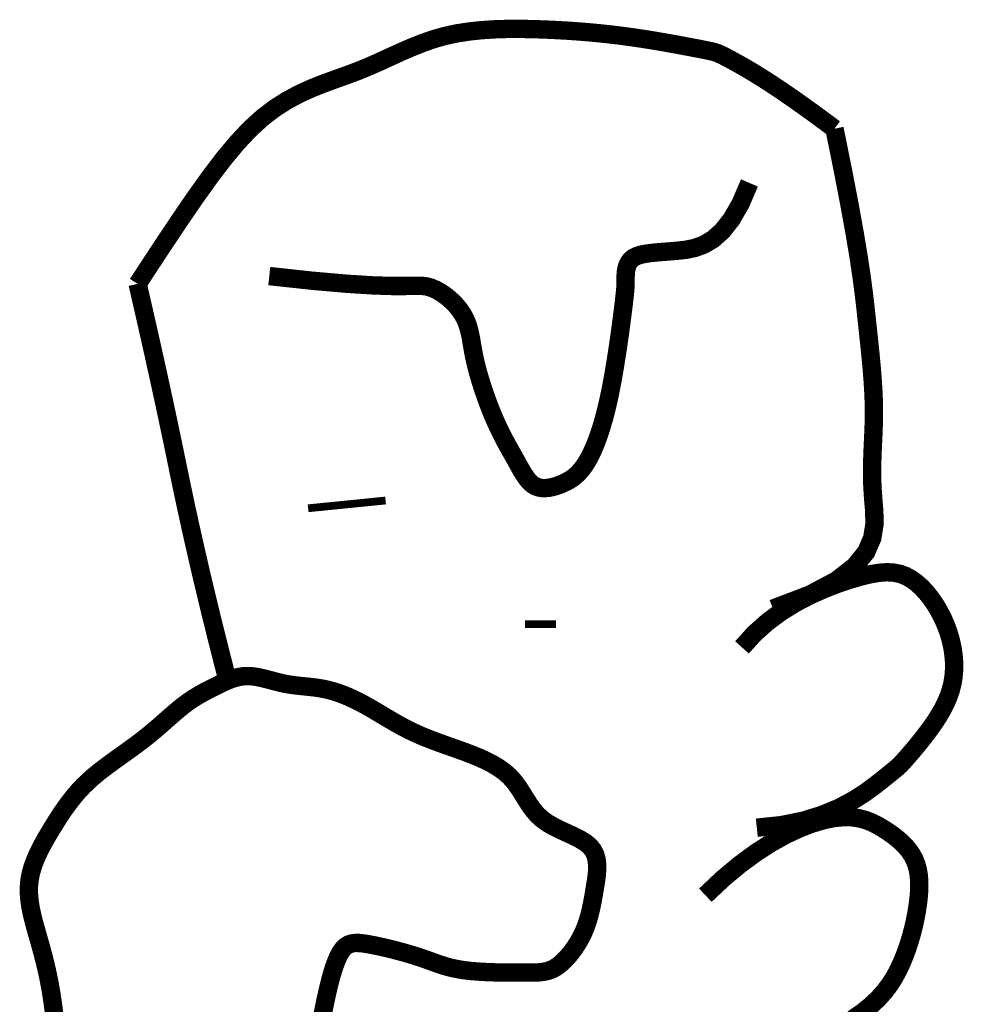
# Model space of a CAD drawing. Header units: inches. Extents: x 63.8 to 72.3, y -3.8 to 7.2.
# Tile 143 of 147: x 71.248 to 71.366, y -1.904 to -1.78. Entities that reach past the tile are written whole.
import ezdxf

# ---------------------------------------------------------------- set-up
doc = ezdxf.new("R2010")
doc.units = ezdxf.units.IN
doc.header["$MEASUREMENT"] = 0
doc.layers.add('FACE', color=160, linetype='Continuous')

msp = doc.modelspace()

# ---------------------------------------------------------------- linework, layer by layer
at = {"layer": 'FACE', "color": 5}
for points, const_width in [([(71.26287219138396, -1.813246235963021), (71.26548840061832, -1.809249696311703), (71.26783434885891, -1.805718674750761), (71.26994954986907, -1.802620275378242), (71.2718735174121, -1.79992160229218), (71.27364576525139, -1.797589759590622), (71.27530580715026, -1.795591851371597), (71.27689315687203, -1.79389498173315), (71.27844732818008, -1.792466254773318), (71.2800001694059, -1.79127240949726), (71.28155286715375, -1.790278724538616), (71.2830989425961, -1.789450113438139), (71.28463191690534, -1.788751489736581), (71.28614531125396, -1.788147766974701), (71.28763264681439, -1.787603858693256), (71.28908744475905, -1.787084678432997), (71.29050322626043, -1.786555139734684), (71.29187680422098, -1.78598884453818), (71.29321815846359, -1.785394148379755), (71.29454056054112, -1.784788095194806), (71.2958572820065, -1.784187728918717), (71.29718159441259, -1.783610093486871), (71.29852676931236, -1.783072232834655), (71.29990607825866, -1.78259119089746), (71.3013327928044, -1.782184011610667), (71.30281576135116, -1.781863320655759), (71.30434613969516, -1.781624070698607), (71.30591066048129, -1.781456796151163), (71.30749605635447, -1.781352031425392), (71.30908905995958, -1.781300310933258), (71.31067640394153, -1.781292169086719), (71.31224482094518, -1.781318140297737), (71.31378104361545, -1.781368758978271), (71.3152749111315, -1.781436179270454), (71.31672868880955, -1.781519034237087), (71.31814774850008, -1.781617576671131), (71.31953746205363, -1.781732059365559), (71.32090320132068, -1.781862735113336), (71.32225033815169, -1.782009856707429), (71.32358424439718, -1.782173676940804), (71.32491029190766, -1.782354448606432), (71.32622958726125, -1.782551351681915), (71.32752617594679, -1.78275927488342), (71.32877983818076, -1.782972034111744), (71.32997035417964, -1.78318344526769), (71.33107750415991, -1.783387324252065), (71.332081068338, -1.783577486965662), (71.33296082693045, -1.78374774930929), (71.33369656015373, -1.783891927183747), (71.33427823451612, -1.784007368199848), (71.3347365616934, -1.784105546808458), (71.33511243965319, -1.78420146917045), (71.33544676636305, -1.784310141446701), (71.3357804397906, -1.784446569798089), (71.33615435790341, -1.784625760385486), (71.33660941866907, -1.784862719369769), (71.33718652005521, -1.785172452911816), (71.33792468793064, -1.785573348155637), (71.33885545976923, -1.786097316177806), (71.340008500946, -1.78677964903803), (71.3414134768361, -1.787655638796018), (71.34310005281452, -1.788760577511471), (71.34509789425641, -1.790129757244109), (71.34743666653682, -1.791798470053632), (71.35014603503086, -1.79380200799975)], 0.002302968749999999), ([(71.35014603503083, -1.793802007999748), (71.3512041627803, -1.799040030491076), (71.3520411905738, -1.803390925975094), (71.35268870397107, -1.806977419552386), (71.35317828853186, -1.809922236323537), (71.35354152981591, -1.812348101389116), (71.35381001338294, -1.814377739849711), (71.3540153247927, -1.8161338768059), (71.35418904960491, -1.817739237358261), (71.35435663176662, -1.81929594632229), (71.35451894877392, -1.820823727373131), (71.35467073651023, -1.822321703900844), (71.35480673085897, -1.823788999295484), (71.35492166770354, -1.825224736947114), (71.35501028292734, -1.826628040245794), (71.35506731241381, -1.827998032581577), (71.3550874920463, -1.829333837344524), (71.35506887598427, -1.830637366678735), (71.35502279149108, -1.831921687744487), (71.3549638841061, -1.833202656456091), (71.35490679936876, -1.834496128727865), (71.3548661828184, -1.835817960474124), (71.35485667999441, -1.837184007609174), (71.35489293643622, -1.838610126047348), (71.35498959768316, -1.840112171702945), (71.35512760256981, -1.841700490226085), (71.35515306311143, -1.84336338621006), (71.35487838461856, -1.845083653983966), (71.35411597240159, -1.846844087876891), (71.35267823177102, -1.848627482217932), (71.35037756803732, -1.850416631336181), (71.34702638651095, -1.852194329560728), (71.34243709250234, -1.853943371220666)], 0.002302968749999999), ([(71.279362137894, -1.812267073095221), (71.28487145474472, -1.81286334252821), (71.28915011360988, -1.813236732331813), (71.29237718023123, -1.813436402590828), (71.29473172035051, -1.81351151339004), (71.29639279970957, -1.813511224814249), (71.2975394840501, -1.813484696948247), (71.29835083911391, -1.813481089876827), (71.29900593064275, -1.813549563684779), (71.2996516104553, -1.813728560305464), (71.30030587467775, -1.814013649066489), (71.30095450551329, -1.814389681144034), (71.30158328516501, -1.81484150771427), (71.30217799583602, -1.815353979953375), (71.30272441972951, -1.815911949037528), (71.30320833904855, -1.816500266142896), (71.3036155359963, -1.81710378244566), (71.3039370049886, -1.817711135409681), (71.30418458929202, -1.818326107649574), (71.30437534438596, -1.818956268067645), (71.30452632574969, -1.819609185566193), (71.3046545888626, -1.820292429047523), (71.30477718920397, -1.821013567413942), (71.30491118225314, -1.821780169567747), (71.30507362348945, -1.822599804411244), (71.30527777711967, -1.823476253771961), (71.30552174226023, -1.824398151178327), (71.30579982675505, -1.825350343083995), (71.30610633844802, -1.826317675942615), (71.30643558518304, -1.827284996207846), (71.30678187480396, -1.828237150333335), (71.30713951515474, -1.829158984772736), (71.30750281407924, -1.830035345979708), (71.3078667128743, -1.830854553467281), (71.3082286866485, -1.831618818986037), (71.30858684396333, -1.832333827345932), (71.30893929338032, -1.833005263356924), (71.30928414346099, -1.833638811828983), (71.3096195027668, -1.83424015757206), (71.30994347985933, -1.834814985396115), (71.31025418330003, -1.835368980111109), (71.31055098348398, -1.835905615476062), (71.31083829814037, -1.836419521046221), (71.31112180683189, -1.836903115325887), (71.31140718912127, -1.837348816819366), (71.31170012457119, -1.837749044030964), (71.3120062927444, -1.838096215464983), (71.31233137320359, -1.838382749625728), (71.31268104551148, -1.838601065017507), (71.31305909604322, -1.838746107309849), (71.31346173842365, -1.838822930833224), (71.3138832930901, -1.838839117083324), (71.31431808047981, -1.838802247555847), (71.31476042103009, -1.83871990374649), (71.31520463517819, -1.838599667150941), (71.31564504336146, -1.838449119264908), (71.31607596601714, -1.838275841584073), (71.31649298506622, -1.838084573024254), (71.31689672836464, -1.8378686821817), (71.31728908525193, -1.837618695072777), (71.3176719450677, -1.837325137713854), (71.31804719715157, -1.836978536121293), (71.31841673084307, -1.83656941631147), (71.31878243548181, -1.836088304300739), (71.3191462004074, -1.835525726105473), (71.31950928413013, -1.834873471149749), (71.31987042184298, -1.834128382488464), (71.32022771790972, -1.833288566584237), (71.32057927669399, -1.832352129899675), (71.32092320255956, -1.831317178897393), (71.32125759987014, -1.830181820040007), (71.32158057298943, -1.828944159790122), (71.32189022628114, -1.827602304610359), (71.32218466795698, -1.826161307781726), (71.32246202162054, -1.824654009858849), (71.32272041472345, -1.823120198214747), (71.3229579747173, -1.821599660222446), (71.3231728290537, -1.82013218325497), (71.32336310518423, -1.818757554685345), (71.32352693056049, -1.817515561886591), (71.32366243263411, -1.81644599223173), (71.32376867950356, -1.815576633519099), (71.323848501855, -1.814887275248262), (71.32390567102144, -1.814345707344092), (71.32394395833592, -1.813919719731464), (71.32396713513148, -1.813577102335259), (71.32397897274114, -1.81328564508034), (71.32398324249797, -1.813013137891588), (71.32398371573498, -1.812727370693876), (71.32398543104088, -1.812403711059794), (71.32399849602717, -1.812047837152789), (71.324034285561, -1.811673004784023), (71.32410417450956, -1.811292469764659), (71.32421953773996, -1.81091948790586), (71.32439175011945, -1.810567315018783), (71.32463218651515, -1.810249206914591), (71.32495222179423, -1.809978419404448), (71.32536086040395, -1.809764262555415), (71.32585762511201, -1.809600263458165), (71.32643966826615, -1.809476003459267), (71.32710414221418, -1.809381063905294), (71.32784819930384, -1.809305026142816), (71.32866899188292, -1.809237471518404), (71.32956367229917, -1.809167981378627), (71.33052939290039, -1.809086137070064), (71.33156140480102, -1.80896952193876), (71.33264735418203, -1.808747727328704), (71.33377298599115, -1.80833834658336), (71.334924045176, -1.807658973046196), (71.33608627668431, -1.806627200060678), (71.33724542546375, -1.805160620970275), (71.33838723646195, -1.803176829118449), (71.33949745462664, -1.800593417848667)], 0.002302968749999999), ([(71.27414178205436, -1.862957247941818), (71.27413572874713, -1.862934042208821), (71.27343583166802, -1.860205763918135), (71.27274040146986, -1.857449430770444), (71.27205788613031, -1.854691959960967), (71.27139673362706, -1.851960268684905), (71.27075694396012, -1.849254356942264), (71.27013851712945, -1.846574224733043), (71.26954145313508, -1.843919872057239), (71.26896575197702, -1.841291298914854), (71.26841141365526, -1.838688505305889), (71.26787843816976, -1.836111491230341), (71.2673432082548, -1.833510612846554), (71.26678210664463, -1.830836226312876), (71.26619513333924, -1.828088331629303), (71.26558228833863, -1.825266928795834), (71.26494357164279, -1.822372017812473), (71.26427898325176, -1.819403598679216), (71.26358852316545, -1.816361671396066), (71.26287219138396, -1.813246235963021)], 0.002302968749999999), ([(71.28422839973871, -1.841365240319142), (71.29392814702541, -1.840389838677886)], 0.0009694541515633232), ([(71.33855966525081, -1.858795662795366), (71.34009712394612, -1.857087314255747), (71.34177111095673, -1.855592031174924), (71.34353614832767, -1.854295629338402), (71.34534675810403, -1.853183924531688), (71.34715746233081, -1.852242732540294), (71.3489227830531, -1.851457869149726), (71.35059724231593, -1.850815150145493), (71.35213536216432, -1.850300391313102), (71.35350271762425, -1.849901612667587), (71.35470909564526, -1.849615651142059), (71.35577533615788, -1.849441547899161), (71.35672227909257, -1.849378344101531), (71.3575707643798, -1.849425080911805), (71.35834163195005, -1.849580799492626), (71.3590557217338, -1.849844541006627), (71.35973387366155, -1.850215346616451), (71.36039250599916, -1.850690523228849), (71.36103035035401, -1.851260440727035), (71.36164171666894, -1.851913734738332), (71.3622209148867, -1.852639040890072), (71.36276225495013, -1.853424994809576), (71.363260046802, -1.854260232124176), (71.36370860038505, -1.855133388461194), (71.36410222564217, -1.856033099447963), (71.36443585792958, -1.856949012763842), (71.36470693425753, -1.857874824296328), (71.36491351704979, -1.858805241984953), (71.3650536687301, -1.85973497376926), (71.36512545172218, -1.860658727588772), (71.36512692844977, -1.861571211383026), (71.36505616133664, -1.862467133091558), (71.36491121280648, -1.863341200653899), (71.3646921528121, -1.86418892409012), (71.36440708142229, -1.865009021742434), (71.36406610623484, -1.865801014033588), (71.36367933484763, -1.866564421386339), (71.36325687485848, -1.867298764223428), (71.36280883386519, -1.868003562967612), (71.36234531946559, -1.868678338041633), (71.36187643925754, -1.86932260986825), (71.36141168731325, -1.869935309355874), (71.36095810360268, -1.870513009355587), (71.36052211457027, -1.871051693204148), (71.36011014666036, -1.871547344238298), (71.35972862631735, -1.871995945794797), (71.35938397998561, -1.872393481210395), (71.35908263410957, -1.872735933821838), (71.3588310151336, -1.873019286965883), (71.35862892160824, -1.873245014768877), (71.35844964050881, -1.873436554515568), (71.35825983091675, -1.873622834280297), (71.35802615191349, -1.873832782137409), (71.35771526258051, -1.874095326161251), (71.35729382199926, -1.874439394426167), (71.35672848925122, -1.874893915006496), (71.35598592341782, -1.875487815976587), (71.35503425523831, -1.87623569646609), (71.35384750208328, -1.877094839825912), (71.35240115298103, -1.878008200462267), (71.35067069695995, -1.878918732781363), (71.34863162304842, -1.879769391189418), (71.34625942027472, -1.88050313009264), (71.34352957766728, -1.881062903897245), (71.3404175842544, -1.881391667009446)], 0.002302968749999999), ([(71.31139725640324, -1.855900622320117), (71.31527737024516, -1.855898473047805)], 0.0009694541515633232), ([(71.25242434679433, -1.904768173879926), (71.2522645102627, -1.903520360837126), (71.25208955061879, -1.902333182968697), (71.25189978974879, -1.901217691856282), (71.25169680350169, -1.900168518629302), (71.25148248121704, -1.899176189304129), (71.25125871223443, -1.898231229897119), (71.25102738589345, -1.897324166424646), (71.25079039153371, -1.896445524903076), (71.2505496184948, -1.895585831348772), (71.2503069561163, -1.894735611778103), (71.25006587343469, -1.893886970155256), (71.24983615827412, -1.893038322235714), (71.24962917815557, -1.892189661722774), (71.24945630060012, -1.891340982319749), (71.24932889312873, -1.89049227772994), (71.24925832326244, -1.889643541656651), (71.2492559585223, -1.888794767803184), (71.24933316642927, -1.88794594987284), (71.24949752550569, -1.887097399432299), (71.24974145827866, -1.886250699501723), (71.25005359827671, -1.885407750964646), (71.25042257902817, -1.884570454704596), (71.25083703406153, -1.883740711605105), (71.2512855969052, -1.882920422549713), (71.25175690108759, -1.882111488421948), (71.25223958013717, -1.881315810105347), (71.25272542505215, -1.880534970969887), (71.2532188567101, -1.879769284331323), (71.25372745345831, -1.879018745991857), (71.25425879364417, -1.878283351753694), (71.25482045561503, -1.877563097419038), (71.2554200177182, -1.876857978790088), (71.25606505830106, -1.87616799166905), (71.25676315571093, -1.875493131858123), (71.25751841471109, -1.874833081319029), (71.25832104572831, -1.874186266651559), (71.25915778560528, -1.873550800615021), (71.26001537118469, -1.872924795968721), (71.26088053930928, -1.872306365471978), (71.26174002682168, -1.871693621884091), (71.26258057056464, -1.871084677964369), (71.2633889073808, -1.870477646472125), (71.26415461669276, -1.869871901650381), (71.26487864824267, -1.869271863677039), (71.26556479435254, -1.868683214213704), (71.26621684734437, -1.868111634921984), (71.26683859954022, -1.8675628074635), (71.2674338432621, -1.867042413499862), (71.26800637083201, -1.866556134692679), (71.26855997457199, -1.866109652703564), (71.26909812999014, -1.865706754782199), (71.26962304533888, -1.865343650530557), (71.27013661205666, -1.865014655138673), (71.27064072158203, -1.864714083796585), (71.27113726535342, -1.864436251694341), (71.27162813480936, -1.864175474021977), (71.2721152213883, -1.86392606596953), (71.27260041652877, -1.863682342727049), (71.2730856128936, -1.863440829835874), (71.27357270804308, -1.863206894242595), (71.27406360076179, -1.862988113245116), (71.27456018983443, -1.862792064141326), (71.2750643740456, -1.862626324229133), (71.27557805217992, -1.862498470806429), (71.27610312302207, -1.862416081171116), (71.27664148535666, -1.862386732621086), (71.2771944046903, -1.862414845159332), (71.27776061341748, -1.862492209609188), (71.27833821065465, -1.862607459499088), (71.27892529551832, -1.862749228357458), (71.27951996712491, -1.862906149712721), (71.28012032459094, -1.863066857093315), (71.28072446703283, -1.863219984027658), (71.28133049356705, -1.863354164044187), (71.28193682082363, -1.863461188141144), (71.28254313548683, -1.863545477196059), (71.28314944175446, -1.863614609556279), (71.28375574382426, -1.863676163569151), (71.28436204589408, -1.863737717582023), (71.28496835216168, -1.863806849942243), (71.28557466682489, -1.863891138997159), (71.28618099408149, -1.863998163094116), (71.28678765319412, -1.864134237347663), (71.28739622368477, -1.864300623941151), (71.28800860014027, -1.86449732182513), (71.2886266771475, -1.864724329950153), (71.28925234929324, -1.864981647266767), (71.28988751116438, -1.865269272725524), (71.29053405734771, -1.86558720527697), (71.2911938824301, -1.865935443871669), (71.29186824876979, -1.866312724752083), (71.29255588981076, -1.866712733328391), (71.29325490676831, -1.867127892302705), (71.29396340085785, -1.867550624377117), (71.29467947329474, -1.867973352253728), (71.29540122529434, -1.868388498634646), (71.29612675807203, -1.86878848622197), (71.29685417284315, -1.869165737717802), (71.29758251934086, -1.86951488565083), (71.29831464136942, -1.86983940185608), (71.2990543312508, -1.870144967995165), (71.29980538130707, -1.870437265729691), (71.30057158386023, -1.870721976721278), (71.30135673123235, -1.871004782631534), (71.30216461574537, -1.871291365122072), (71.30299902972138, -1.871587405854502), (71.3038606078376, -1.871898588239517), (71.3047373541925, -1.872230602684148), (71.30561411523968, -1.872589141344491), (71.3064757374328, -1.872979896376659), (71.30730706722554, -1.873408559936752), (71.3080929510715, -1.873880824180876), (71.30881823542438, -1.874402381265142), (71.30946776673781, -1.874978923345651), (71.31003302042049, -1.875612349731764), (71.31053198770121, -1.876289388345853), (71.3109892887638, -1.876992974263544), (71.31142954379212, -1.877706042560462), (71.31187737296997, -1.878411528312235), (71.31235739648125, -1.879092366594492), (71.31289423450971, -1.879731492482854), (71.31351250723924, -1.880311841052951), (71.31422736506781, -1.880822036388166), (71.31501607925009, -1.881273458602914), (71.31584645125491, -1.881683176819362), (71.31668628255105, -1.882068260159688), (71.31750337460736, -1.882445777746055), (71.31826552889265, -1.882832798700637), (71.31894054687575, -1.883246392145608), (71.31949623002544, -1.88370362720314), (71.31990890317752, -1.884217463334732), (71.32018898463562, -1.88478442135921), (71.32035541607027, -1.885396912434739), (71.32042713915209, -1.886047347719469), (71.3204230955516, -1.886728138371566), (71.32036222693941, -1.887431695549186), (71.32026347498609, -1.888150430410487), (71.32014578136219, -1.888876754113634), (71.32002398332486, -1.889604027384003), (71.31989650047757, -1.890329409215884), (71.31975764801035, -1.891051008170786), (71.31960174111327, -1.891766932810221), (71.31942309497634, -1.892475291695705), (71.3192160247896, -1.893174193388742), (71.31897484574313, -1.893861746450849), (71.31869387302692, -1.894536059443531), (71.31836963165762, -1.895194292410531), (71.31800748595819, -1.895829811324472), (71.31761501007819, -1.896435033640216), (71.31719977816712, -1.897002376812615), (71.31676936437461, -1.897524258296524), (71.31633134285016, -1.897993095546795), (71.31589328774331, -1.89840130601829), (71.31546277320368, -1.898741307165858), (71.31504358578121, -1.899008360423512), (71.31462436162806, -1.899209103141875), (71.31418994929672, -1.899353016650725), (71.31372519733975, -1.899449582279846), (71.3132149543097, -1.899508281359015), (71.31264406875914, -1.899538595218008), (71.31199738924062, -1.899550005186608), (71.31125976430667, -1.899551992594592), (71.31042267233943, -1.899551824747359), (71.3095041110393, -1.899547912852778), (71.30852870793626, -1.899536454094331), (71.30752109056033, -1.8995136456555), (71.30650588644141, -1.899475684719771), (71.30550772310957, -1.899418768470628), (71.30455122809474, -1.899339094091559), (71.30366102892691, -1.899232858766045), (71.30285449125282, -1.899097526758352), (71.30211993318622, -1.898935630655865), (71.30143841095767, -1.898750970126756), (71.30079098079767, -1.898547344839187), (71.3001586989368, -1.89832855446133), (71.29952262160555, -1.89809839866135), (71.29886380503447, -1.897860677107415), (71.29816330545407, -1.89761918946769), (71.29740817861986, -1.897377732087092), (71.29660947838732, -1.897140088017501), (71.29578425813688, -1.896910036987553), (71.2949495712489, -1.896691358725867), (71.29412247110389, -1.896487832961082), (71.29332001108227, -1.896303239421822), (71.29255924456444, -1.896141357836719), (71.29185722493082, -1.896005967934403), (71.2912269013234, -1.895902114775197), (71.29066480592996, -1.895839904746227), (71.29016336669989, -1.895830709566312), (71.28971501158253, -1.895885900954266), (71.28931216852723, -1.896016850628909), (71.28894726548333, -1.89623493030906), (71.28861273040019, -1.896551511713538), (71.28830099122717, -1.896977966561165), (71.28800557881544, -1.897521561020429), (71.2877244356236, -1.898173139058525), (71.2874566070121, -1.898919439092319), (71.28720113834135, -1.899747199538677), (71.28695707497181, -1.900643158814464), (71.2867234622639, -1.901594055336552), (71.28649934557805, -1.902586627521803), (71.28628377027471, -1.903607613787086), (71.28607294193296, -1.904647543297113), (71.28585170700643, -1.905712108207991)], 0.002302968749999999), ([(71.33397395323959, -1.889850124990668), (71.33614037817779, -1.887806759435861), (71.33824977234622, -1.886042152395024), (71.34028722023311, -1.884540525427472), (71.3422378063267, -1.883286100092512), (71.34408661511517, -1.882263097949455), (71.34581873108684, -1.88145574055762), (71.34741923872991, -1.88084824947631), (71.34887322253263, -1.880424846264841), (71.35017116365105, -1.88016918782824), (71.35132512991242, -1.88006267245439), (71.35235258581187, -1.880086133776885), (71.3532709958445, -1.880220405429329), (71.35409782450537, -1.880446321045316), (71.3548505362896, -1.880744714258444), (71.35554659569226, -1.881096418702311), (71.35620346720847, -1.881482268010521), (71.35683470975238, -1.881886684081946), (71.35743825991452, -1.882308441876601), (71.35800814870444, -1.882749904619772), (71.35853840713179, -1.883213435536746), (71.3590230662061, -1.883701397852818), (71.359456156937, -1.884216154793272), (71.35983171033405, -1.884760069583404), (71.36014375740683, -1.885335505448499), (71.36038814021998, -1.885944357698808), (71.360567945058, -1.886586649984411), (71.36068806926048, -1.88726193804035), (71.36075341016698, -1.887969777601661), (71.36076886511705, -1.888709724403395), (71.36073933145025, -1.889481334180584), (71.36066970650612, -1.890284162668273), (71.36056488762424, -1.8911177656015), (71.36042876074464, -1.891980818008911), (71.36026116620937, -1.892868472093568), (71.36006093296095, -1.893774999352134), (71.3598268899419, -1.894694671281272), (71.35955786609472, -1.895621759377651), (71.35925269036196, -1.896550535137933), (71.3589101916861, -1.897475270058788), (71.35852919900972, -1.898390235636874), (71.35810559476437, -1.899291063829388), (71.35762347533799, -1.900178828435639), (71.35706399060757, -1.90105596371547), (71.35640829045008, -1.90192490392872), (71.35563752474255, -1.902788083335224), (71.35473284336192, -1.903647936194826), (71.35367539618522, -1.904506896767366), (71.35244633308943, -1.905367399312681)], 0.002302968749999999)]:
    msp.add_lwpolyline(points, dxfattribs=dict(at, const_width=const_width))

doc.saveas('drawing.dxf')
